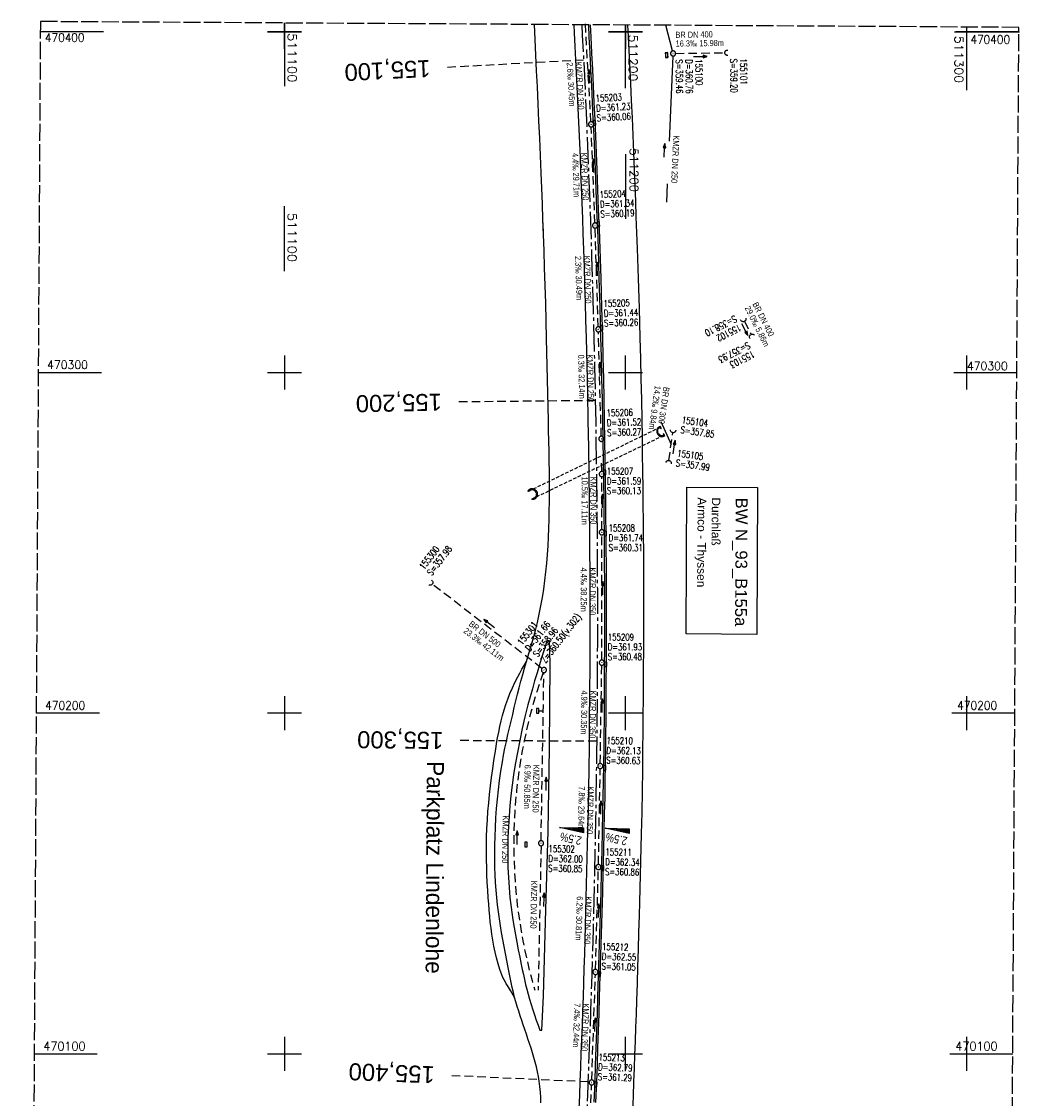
# Model space of a CAD drawing. Extents: x 511023 to 511316, y 469476 to 470403.
# Tile 4 of 4: x 511023 to 511316, y 470087 to 470403. Entities that reach past the tile are written whole.
import ezdxf
from ezdxf.enums import TextEntityAlignment as Align

# ---------------------------------------------------------------- set-up
doc = ezdxf.new("R2010")
doc.units = 0
doc.header["$LTSCALE"] = 10
doc.header["$MEASUREMENT"] = 0
for name, pattern in [('ACHSE', [5.5, 4, -0.5, 0.5, -0.5]), ('AUSGEZOGEN', [0]), ('LT00', [0]), ('LT14', [0.6, 0.5, -0.1]), ('LT17', [0.15, 0.1, -0.05]), ('STRICHLINIE2', [0.375, 0.25, -0.125])]:
    doc.linetypes.add(name, pattern=pattern)
doc.layers.get('0').update_dxf_attribs({"linetype": 'LT00'})
for name, color, linetype in [('-AX-020', 250, 'ACHSE'), ('-Halt-Pfeil', 4, 'LT00'), ('-Haltung', 7, 'STRICHLINIE2'), ('-Haltungsbeschriftung', 140, 'LT00'), ('-QUE-20O', 11, 'LT00'), ('-QUE-20W', 11, 'LT00'), ('-Schachtbeschriftung', 5, 'LT00'), ('-ST-20', 30, 'LT17'), ('AS_TEXT', 152, 'Continuous'), ('BW_TEXT', 20, 'AUSGEZOGEN'), ('V96_AFBR_BAB', 250, 'LT00'), ('V96_KA_PRUF', 182, 'LT00'), ('V96_RASTER', 250, 'LT00'), ('V96_RINNE', 182, 'LT00'), ('V96_SINKK', 182, 'LT00'), ('V96_UK_DURCH', 182, 'LT00'), ('V97_AFBR_BAB', 250, 'LT00'), ('V97_BR_KAPPE', 30, 'LT00'), ('V97_BR_WID', 30, 'LT17'), ('V97_KA_PRUF', 182, 'LT00'), ('V97_MSUE', 1, 'LT00'), ('V97_PARK_MS', 1, 'LT00'), ('V97_RASTER', 250, 'LT00'), ('V97_RINNE', 182, 'LT00'), ('V97_SINKK', 182, 'LT00'), ('V97_UK_DURCH', 182, 'LT00')]:
    doc.layers.add(name, color=color, linetype=linetype)
doc.layers.add('-BLATT_97-RAND', color=7, linetype='LT14', plot=False)
doc.styles.add('Beschrift', font='ARIAL.TTF')
doc.styles.add('Haltungsbeschriftung', font='ARIAL.TTF', dxfattribs={"width": 0.75})
doc.styles.add('schachtbeschriftung', font='romans.shx', dxfattribs={"width": 0.75, "height": 2})
doc.styles.get("Standard").update_dxf_attribs({"font": 'romans.shx'})
doc.styles.add('UNIR-O', font='unir_o.shx', dxfattribs={"height": 2.5})

# ---------------------------------------------------------------- blocks, each defined once
blk = doc.blocks.new('SYMB0652')
at = {"color": 0, "linetype": 'ByBlock'}
blk.add_lwpolyline([(-0.15, -0.075), (0.15, -0.075), (0.15, 0.075), (-0.15, 0.075), (-0.15, -0.075)], dxfattribs=at)
blk = doc.blocks.new('SYMB0003')
at = {"color": 0, "linetype": 'ByBlock'}
for p, q in [((-0.015712, 0), (0.010166, 0.012015)), ((0, -0.021257), (-0.015712, 0)), ((0.010166, 0.012015), (0, -0.021257))]:
    blk.add_line(p, q, dxfattribs=at)
for points in [[(-0.031395, 0.499013), (-0.093691, 0.491144), (-0.154509, 0.475528), (-0.21289, 0.452414), (-0.267913, 0.422164), (-0.318712, 0.385257), (-0.364484, 0.342274), (-0.404509, 0.293893), (-0.438154, 0.240877), (-0.464888, 0.184062), (-0.484292, 0.124345), (-0.496058, 0.062667), (-0.5, 0)], [(-0.5, 0), (-0.496058, -0.062667), (-0.484292, -0.124345), (-0.464888, -0.184062), (-0.438154, -0.240877), (-0.404509, -0.293893), (-0.364485, -0.342274), (-0.318712, -0.385257), (-0.267914, -0.422164), (-0.21289, -0.452414), (-0.154509, -0.475529), (-0.093691, -0.491144), (-0.031395, -0.499014), (0.031395, -0.499014)], [(0.5, 0), (0.496057, 0.062667), (0.484292, 0.124345), (0.464888, 0.184062), (0.438153, 0.240877), (0.404509, 0.293893), (0.364484, 0.342274), (0.318712, 0.385257), (0.267913, 0.422164), (0.21289, 0.452414), (0.154509, 0.475528), (0.093691, 0.491144), (0.031395, 0.499013), (-0.031395, 0.499013)], [(0.031395, -0.499014), (0.093691, -0.491144), (0.154509, -0.475529), (0.21289, -0.452414), (0.267914, -0.422164), (0.318712, -0.385257), (0.364485, -0.342274), (0.404509, -0.293893), (0.438154, -0.240877), (0.464889, -0.184062), (0.484292, -0.124345), (0.496058, -0.062667), (0.5, 0)]]:
    blk.add_lwpolyline(points, dxfattribs=at)
blk = doc.blocks.new('SYMB1107')
at = {"color": 0, "linetype": 'ByBlock'}
for points in [[(-0.2, 0), (-0.196157, 0.039018), (-0.184776, 0.076537), (-0.166294, 0.111114), (-0.141421, 0.141421), (-0.111114, 0.166294), (-0.076537, 0.184776), (-0.039018, 0.196157), (0, 0.2)], [(0, 0.2), (0.039018, 0.196157), (0.076537, 0.184776), (0.111114, 0.166294), (0.141421, 0.141421), (0.166294, 0.111114), (0.184776, 0.076537), (0.196157, 0.039018), (0.2, 0)]]:
    blk.add_lwpolyline(points, dxfattribs=at)
blk = doc.blocks.new('SYMB0011')
at = {"color": 0, "linetype": 'ByBlock'}
for p, q in [((0.5, 0), (-0.5, 0)), ((0, 0.5), (0, -0.5))]:
    blk.add_line(p, q, dxfattribs=at)
blk = doc.blocks.new('SYMB0070')
at = {"color": 0, "linetype": 'ByBlock'}
for p, q in [((-0.5, 0), (0.2, 0)), ((0.5, 0), (0.2, 0.1)), ((0.2, 0.1), (0.2, 0)), ((0.468, 0), (0.21, 0.086)), ((0.21, 0.086), (0.21, -0.086)), ((0.21, -0.086), (0.468, 0)), ((0.22, -0.072), (0.437, 0)), ((0.23, -0.058), (0.405, 0)), ((0.24, -0.045), (0.374, 0)), ((0.342, 0), (0.25, 0.031)), ((0.25, 0.031), (0.25, -0.031)), ((0.25, -0.031), (0.342, 0)), ((0.26, -0.017), (0.31, 0)), ((0.27, -0.003), (0.279, 0))]:
    blk.add_line(p, q, dxfattribs=at)
for points in [[(0.2, 0), (0.2, -0.1), (0.5, 0)], [(0.437, 0), (0.22, 0.072), (0.22, -0.072)], [(0.405, 0), (0.23, 0.058), (0.23, -0.058)], [(0.374, 0), (0.24, 0.045), (0.24, -0.045)], [(0.31, 0), (0.26, 0.017), (0.26, -0.017)], [(0.279, 0), (0.27, 0.003), (0.27, -0.003)]]:
    blk.add_lwpolyline(points, dxfattribs=at)

msp = doc.modelspace()

# ---------------------------------------------------------------- linework, layer by layer
at = {"layer": '-AX-020', "ltscale": 0.2, "flags": 128}
msp.add_lwpolyline([(511187.2, 470402.03), (511187.36, 470399.01), (511188.16, 470382.77), (511188.88, 470366.53), (511189.52, 470350.29), (511190.08, 470334.04), (511190.56, 470317.79), (511190.96, 470301.53), (511191.28, 470285.28), (511191.52, 470269.02), (511191.68, 470252.76), (511191.76, 470236.51), (511191.77, 470220.25), (511191.69, 470203.99), (511191.53, 470187.73), (511191.29, 470171.47), (511191.24, 470169.01), (511190.91, 470152.75), (511190.5, 470136.5), (511190.02, 470120.25), (511189.47, 470104), (511188.85, 470087.75), (511188.17, 470071.51), (511187.43, 470055.27), (511186.63, 470039.03), (511185.78, 470022.79), (511184.88, 470006.56), (511183.93, 469990.33), (511182.94, 469974.1), (511181.91, 469957.87), (511180.85, 469941.65), (511179.74, 469925.43), (511178.61, 469909.21), (511177.46, 469892.99), (511176.28, 469876.78), (511175.08, 469860.56), (511173.86, 469844.35), (511172.63, 469828.14), (511171.39, 469811.93), (511170.14, 469795.72), (511168.85, 469778.99), (511145.55, 469477.26)], dxfattribs=at)
at = {"layer": '-BLATT_97-RAND'}
msp.add_lwpolyline([(511028.4, 470402.97), (511022.89, 469477.99), (511309.88, 469476.28), (511315.39, 470401.26), (511028.4, 470402.97)], dxfattribs=at)
at = {"layer": '-Haltung'}
for p, q in [((511189.89, 470373.55, 359.87), (511188.23, 470402.45, 359.87)), ((511214.73, 470393.61, 359.87), (511229.21, 470393.81, 359.87)), ((511214.73, 470393.61), (511229.21, 470393.81)), ((511191.06, 470343.86, 359.87), (511189.96, 470372.05, 359.87)), ((511192.02, 470313.38), (511191.12, 470342.36)), ((511234.88, 470315), (511236.84, 470311.11)), ((511192.91, 470281.26), (511192.07, 470311.88)), ((511212.74, 470274.11), (511213.91, 470282.36)), ((511193.05, 470270.9), (511193.01, 470273.61)), ((511193.06, 470253.8), (511193.07, 470269.41)), ((511193.07, 470215.55), (511193.06, 470252.3)), ((511175.5, 470213.12), (511143.31, 470237.87)), ((511192.62, 470185.21), (511193.05, 470214.05)), ((511175.27, 470162.56), (511176.09, 470211.91)), ((511192.09, 470155.57), (511192.6, 470183.71)), ((511175.25, 470161.06), (511174.4, 470118.66)), ((511191.23, 470124.78), (511192.06, 470154.08)), ((511190.13, 470092.36), (511191.19, 470123.28)), ((511189, 470063.13), (511190.07, 470090.86))]:
    msp.add_line(p, q, dxfattribs=at)
at = {"layer": '-Haltung', "ltscale": 10}
for p, q in [((511213.8, 470394.33, 359.87), (511211.89, 470401.88, 276.15)), ((511213.95, 470392.85, 359.87), (511212, 470349.96))]:
    msp.add_line(p, q, dxfattribs=at)
at = {"layer": '-Haltung', "flags": 128}
msp.add_lwpolyline([(511174.59, 470200.69), (511175.9, 470200.67)], dxfattribs=at)
at = {"layer": '-Haltung'}
msp.add_arc((511319.32, 470161.52), 152.07, 160.6348, 196.371, dxfattribs=at)
at = {"layer": '-Haltungsbeschriftung'}
msp.add_line((511210.36, 470285.6), (511213.42, 470278.86), dxfattribs=at)
at = {"layer": '-QUE-20O'}
for p, q in [((511194.14, 470166.2), (511194.14, 470166.19)), ((511194.44, 470166.12), (511194.44, 470166.19)), ((511194.74, 470166.19), (511194.74, 470166.06)), ((511195.04, 470165.99), (511195.04, 470166.18)), ((511195.34, 470166.18), (511195.33, 470165.93)), ((511195.63, 470165.86), (511195.64, 470166.17)), ((511195.94, 470166.17), (511195.93, 470165.8)), ((511196.23, 470165.73), (511196.24, 470166.16)), ((511196.54, 470166.16), (511196.53, 470165.66)), ((511196.83, 470165.6), (511196.84, 470166.15)), ((511197.14, 470166.14), (511197.13, 470165.53)), ((511197.43, 470165.47), (511197.44, 470166.14)), ((511197.74, 470166.13), (511197.73, 470165.4)), ((511198.02, 470165.34), (511198.04, 470166.13)), ((511198.34, 470166.12), (511198.32, 470165.27)), ((511198.62, 470165.21), (511198.64, 470166.12)), ((511198.94, 470166.11), (511198.92, 470165.14)), ((511199.22, 470165.08), (511199.24, 470166.11)), ((511199.54, 470166.1), (511199.52, 470165.01)), ((511199.82, 470164.95), (511199.84, 470166.1)), ((511200.14, 470166.09), (511200.12, 470164.88)), ((511200.42, 470164.81), (511200.44, 470166.09)), ((511200.74, 470166.08), (511200.71, 470164.75)), ((511201.01, 470164.68), (511201.04, 470166.07))]:
    msp.add_line(p, q, dxfattribs=at)
msp.add_lwpolyline([(511201.06, 470164.67), (511194.09, 470166.2), (511201.08, 470166.07), (511201.06, 470164.67)], dxfattribs=at)
at = {"layer": '-QUE-20W'}
for p, q in [((511180.74, 470166.44), (511180.74, 470166.43)), ((511181.04, 470166.36), (511181.04, 470166.43)), ((511181.34, 470166.43), (511181.34, 470166.3)), ((511181.64, 470166.23), (511181.64, 470166.42)), ((511181.94, 470166.42), (511181.94, 470166.17)), ((511182.24, 470166.1), (511182.24, 470166.41)), ((511182.54, 470166.41), (511182.53, 470166.04)), ((511182.83, 470165.97), (511182.84, 470166.4)), ((511183.14, 470166.4), (511183.13, 470165.91)), ((511183.43, 470165.84), (511183.44, 470166.39)), ((511183.74, 470166.39), (511183.73, 470165.77)), ((511184.03, 470165.71), (511184.04, 470166.38)), ((511184.34, 470166.37), (511184.33, 470165.64)), ((511184.63, 470165.58), (511184.64, 470166.37)), ((511184.94, 470166.36), (511184.93, 470165.51)), ((511185.22, 470165.45), (511185.24, 470166.36)), ((511185.54, 470166.35), (511185.52, 470165.38)), ((511185.82, 470165.32), (511185.84, 470166.35)), ((511186.14, 470166.34), (511186.12, 470165.25)), ((511186.42, 470165.19), (511186.44, 470166.34)), ((511186.74, 470166.33), (511186.72, 470165.12)), ((511187.02, 470165.06), (511187.04, 470166.33)), ((511187.34, 470166.32), (511187.32, 470164.99)), ((511187.62, 470164.92), (511187.64, 470166.32))]:
    msp.add_line(p, q, dxfattribs=at)
msp.add_lwpolyline([(511187.66, 470164.91), (511180.69, 470166.44), (511187.69, 470166.31), (511187.66, 470164.91)], dxfattribs=at)
at = {"layer": '-ST-20', "ltscale": 2.5}
for p, q in [((511187.73, 470391.66), (511147.78, 470389.5)), ((511191.17, 470291.73), (511151.16, 470291.33)), ((511191.57, 470191.73), (511151.57, 470191.93)), ((511189.01, 470091.77), (511149.05, 470093.59))]:
    msp.add_line(p, q, dxfattribs=at)
at = {"layer": 'BW_TEXT'}
msp.add_lwpolyline([(511238.76, 470266.17), (511238.5, 470223.11), (511217.77, 470223.23), (511218.03, 470266.3)], close=True, dxfattribs=at)
at = {"layer": 'V96_AFBR_BAB', "elevation": 359.87}
for points in [[(511175.93, 470341.37), (511175.81, 470344.92), (511175.64, 470349.48), (511175.47, 470354.04), (511175.29, 470358.59), (511175.09, 470363.64), (511174.87, 470368.7), (511174.64, 470373.75), (511174.41, 470378.8), (511174.17, 470383.85), (511173.96, 470388.46), (511173.74, 470393.07), (511173.51, 470397.68), (511173.29, 470402.11)], [(511184.88, 470402.04), (511185, 470399.61), (511185.19, 470395.67), (511185.38, 470391.72), (511185.57, 470387.78), (511185.75, 470383.84), (511185.94, 470379.69), (511186.13, 470375.54), (511186.32, 470371.39), (511186.51, 470367.24), (511186.69, 470363.09), (511186.86, 470358.94), (511187.04, 470354.36), (511187.21, 470349.78), (511187.38, 470345.2), (511187.45, 470343.13)], [(511203.19, 470345.54), (511203.19, 470345.61), (511203.02, 470350.24), (511202.84, 470354.87), (511202.66, 470359.51), (511202.45, 470364.57), (511202.25, 470369.64), (511202.04, 470374.7), (511201.82, 470379.76), (511201.59, 470384.83), (511201.22, 470392.58), (511200.82, 470400.33), (511200.73, 470401.95)]]:
    msp.add_lwpolyline(points, dxfattribs=at)
at = {"layer": 'V96_RASTER'}
for p, q in [((511100, 470395, 359.87), (511100, 470402.55, 359.87)), ((511095, 470400, 359.87), (511105, 470400, 359.87)), ((511195, 470400, 359.87), (511205, 470400, 359.87)), ((511200, 470401.95, 359.87), (511200, 470395, 359.87)), ((511296.53, 470400, 359.87), (511315.56, 470400, 359.87)), ((511200, 470364.09, 359.87), (511200, 470345.06, 359.87)), ((511100, 470329.75, 359.87), (511100, 470348.78, 359.87))]:
    msp.add_line(p, q, dxfattribs=at)
at = {"layer": 'V96_RINNE', "elevation": 359.87}
for points in [[(511191.8, 470343.8), (511191.65, 470347.83), (511191.43, 470353.62), (511191.2, 470359.41), (511191, 470364.35), (511190.8, 470369.29), (511190.58, 470374.24), (511190.36, 470379.18), (511190.13, 470384.12), (511189.9, 470388.89), (511189.66, 470393.65), (511189.41, 470398.42), (511189.22, 470402.02)], [(511192.3, 470343.82), (511192.15, 470347.84), (511191.93, 470353.64), (511191.7, 470359.43), (511191.5, 470364.37), (511191.3, 470369.31), (511191.08, 470374.26), (511190.86, 470379.2), (511190.63, 470384.14), (511190.4, 470388.91), (511190.16, 470393.68), (511189.91, 470398.44), (511189.72, 470402.01)]]:
    msp.add_lwpolyline(points, dxfattribs=at)
at = {"layer": 'V97_AFBR_BAB'}
msp.add_line((511174.93, 470106.92), (511175.47, 470106.95), dxfattribs=at)
at = {"layer": 'V97_AFBR_BAB', "flags": 128}
msp.add_lwpolyline([(511184.88, 470402.04), (511185, 470399.61), (511185.19, 470395.67), (511185.38, 470391.72), (511185.57, 470387.78), (511185.75, 470383.84), (511185.94, 470379.69), (511186.13, 470375.54), (511186.32, 470371.39), (511186.51, 470367.24), (511186.69, 470363.09), (511186.86, 470358.94), (511187.04, 470354.36), (511187.21, 470349.78), (511187.38, 470345.2), (511187.53, 470340.63), (511187.69, 470336.05), (511187.86, 470330.86), (511188.02, 470325.67), (511188.18, 470320.48), (511188.33, 470315.29), (511188.47, 470310.11), (511188.67, 470302.02), (511188.85, 470293.93), (511189.01, 470285.85), (511189.14, 470277.97), (511189.26, 470270.1), (511189.36, 470262.23), (511189.47, 470250.42), (511189.53, 470238.62), (511189.55, 470226.28), (511189.52, 470213.95), (511189.47, 470205.95), (511189.41, 470197.95), (511189.32, 470189.95), (511189.24, 470183.82), (511189.14, 470177.69), (511189.03, 470171.55), (511188.9, 470165.42), (511188.81, 470161.48), (511188.71, 470157.55), (511188.61, 470153.62), (511188.51, 470149.68), (511188.4, 470145.75), (511188.29, 470141.82), (511188.18, 470137.63), (511188.07, 470133.44), (511187.95, 470129.25), (511187.83, 470125.06), (511187.7, 470120.88), (511187.56, 470116.69), (511187.42, 470112.55), (511187.27, 470108.4), (511187.11, 470104.26), (511186.95, 470100.12), (511186.8, 470095.98), (511186.64, 470091.84), (511186.49, 470087.86), (511186.34, 470083.88), (511186.19, 470079.9), (511186.04, 470075.92), (511185.89, 470071.94), (511185.73, 470067.96), (511185.55, 470063.95), (511185.38, 470059.94), (511185.19, 470055.92), (511185.01, 470051.91), (511184.82, 470047.9), (511184.63, 470043.88), (511184.43, 470039.78), (511184.23, 470035.67), (511184.04, 470031.56), (511183.83, 470027.45), (511183.63, 470023.35), (511183.41, 470019.24), (511183.16, 470014.54), (511182.9, 470009.83), (511182.63, 470005.13), (511182.35, 470000.42), (511182.08, 469995.72), (511181.71, 469989.61), (511181.34, 469983.5), (511180.96, 469977.38), (511180.58, 469971.27), (511180.21, 469965.42), (511179.83, 469959.57), (511179.44, 469953.71), (511179.06, 469947.86), (511178.74, 469943.02), (511178.42, 469938.18), (511178.09, 469933.34), (511177.76, 469928.5), (511177.43, 469923.67), (511177.08, 469918.68), (511176.72, 469913.7), (511176.36, 469908.71), (511176, 469903.73), (511175.63, 469898.75), (511175.02, 469890.49), (511174.4, 469882.24), (511173.79, 469873.99), (511173.33, 469867.92), (511172.88, 469861.85), (511172.42, 469855.78), (511171.96, 469849.71), (511171.59, 469844.88), (511171.21, 469840.05), (511170.84, 469835.22), (511170.47, 469830.39), (511170.09, 469825.56), (511169.73, 469820.85), (511169.38, 469816.14), (511169.02, 469811.42), (511168.66, 469806.71), (511168.3, 469802), (511167.92, 469797.08), (511167.54, 469792.16), (511167.16, 469787.24), (511166.78, 469782.32), (511166.4, 469777.4), (511165.91, 469771.07), (511165.42, 469764.74), (511164.93, 469758.41), (511164.44, 469752.08), (511163.97, 469746), (511163.49, 469739.91), (511163.01, 469733.83), (511162.53, 469727.74), (511162.15, 469722.86), (511161.76, 469717.98), (511161.38, 469713.1), (511160.99, 469708.22), (511160.61, 469703.34), (511160.25, 469698.6), (511159.89, 469693.86), (511159.53, 469689.12), (511159.16, 469684.38), (511158.8, 469679.64), (511158.47, 469675.39), (511158.13, 469671.13), (511157.8, 469666.88), (511157.47, 469662.63), (511157.14, 469658.38), (511156.81, 469654.12), (511156.43, 469649.23), (511156.06, 469644.33), (511155.69, 469639.44), (511155.32, 469634.54), (511154.94, 469629.65), (511154.56, 469624.71), (511154.18, 469619.77), (511153.8, 469614.84), (511153.41, 469609.9), (511153.03, 469604.96), (511152.41, 469597), (511151.79, 469589.05), (511151.18, 469581.09), (511150.54, 469572.81), (511149.9, 469564.54), (511149.26, 469556.26), (511148.78, 469549.98), (511148.3, 469543.69), (511147.82, 469537.41), (511147.34, 469531.13), (511146.82, 469524.43), (511146.3, 469517.72), (511145.78, 469511.02), (511145.27, 469504.31), (511144.8, 469498.26), (511144.34, 469492.2), (511143.87, 469486.15), (511143.41, 469480.09), (511143.19, 469477.27)], dxfattribs=at)
at = {"layer": 'V97_AFBR_BAB'}
for points in [[(511170.95, 470215.15), (511171.34, 470216.48), (511171.75, 470217.8), (511172.15, 470219.13), (511172.55, 470220.46), (511172.94, 470221.8), (511173.59, 470224.2), (511174.19, 470226.62), (511174.73, 470229.06), (511175.22, 470231.5), (511175.66, 470233.96), (511176.04, 470236.42), (511176.38, 470238.89), (511176.68, 470241.44), (511176.93, 470244), (511177.14, 470246.56), (511177.31, 470249.12), (511177.45, 470251.69), (511177.55, 470254.25), (511177.63, 470256.82), (511177.68, 470259.39), (511177.71, 470261.96), (511177.72, 470264.95), (511177.72, 470267.94), (511177.69, 470270.94), (511177.65, 470273.93), (511177.6, 470276.92), (511177.55, 470279.91), (511177.48, 470282.91), (511177.42, 470285.9), (511177.34, 470289.91), (511177.25, 470293.91), (511177.17, 470297.92), (511177.08, 470301.93), (511176.99, 470305.93), (511176.89, 470309.94), (511176.75, 470315.12), (511176.61, 470320.29), (511176.45, 470325.46), (511176.29, 470330.64), (511176.12, 470335.81), (511175.97, 470340.37), (511175.81, 470344.92), (511175.64, 470349.48), (511175.47, 470354.04), (511175.29, 470358.59), (511175.09, 470363.64), (511174.87, 470368.7), (511174.64, 470373.75), (511174.41, 470378.8), (511174.17, 470383.85), (511173.96, 470388.46), (511173.74, 470393.07), (511173.51, 470397.68), (511173.29, 470402.11)], [(511202.2, 470083.28), (511202.35, 470087.54), (511202.51, 470091.8), (511202.66, 470095.77), (511202.8, 470099.74), (511202.95, 470103.72), (511203.09, 470107.69), (511203.23, 470111.67), (511203.37, 470115.64), (511203.53, 470120.62), (511203.68, 470125.61), (511203.83, 470130.59), (511203.98, 470135.57), (511204.12, 470140.56), (511204.23, 470144.56), (511204.34, 470148.56), (511204.45, 470152.57), (511204.56, 470156.57), (511204.66, 470160.57), (511204.75, 470164.58), (511204.88, 470170.82), (511204.99, 470177.07), (511205.08, 470183.31), (511205.15, 470189.56), (511205.2, 470194.42), (511205.24, 470199.29), (511205.27, 470204.15), (511205.3, 470209.01), (511205.33, 470213.87), (511205.35, 470217.95), (511205.37, 470222.03), (511205.39, 470226.11), (511205.4, 470230.2), (511205.41, 470234.28), (511205.4, 470238.36), (511205.39, 470242.9), (511205.36, 470247.44), (511205.33, 470251.99), (511205.29, 470256.53), (511205.24, 470261.08), (511205.18, 470266.07), (511205.12, 470271.06), (511205.05, 470276.05), (511204.97, 470281.04), (511204.88, 470286.04), (511204.77, 470292.06), (511204.63, 470298.08), (511204.49, 470304.1), (511204.33, 470310.12), (511204.09, 470318.86), (511203.82, 470327.6), (511203.53, 470336.34), (511203.36, 470340.97), (511203.19, 470345.61), (511203.02, 470350.24), (511202.84, 470354.87), (511202.66, 470359.51), (511202.45, 470364.57), (511202.25, 470369.64), (511202.04, 470374.7), (511201.82, 470379.76), (511201.59, 470384.83), (511201.22, 470392.58), (511200.82, 470400.33), (511200.73, 470401.95)], [(511176.99, 470221.17), (511176.25, 470218.84), (511175.52, 470216.5), (511174.79, 470214.16), (511174.08, 470211.82)], [(511175.47, 470106.95), (511175.94, 470117.06), (511176.65, 470142.36), (511177.33, 470165.39), (511177.75, 470189.75), (511177.94, 470214.49), (511177.73, 470221.22), (511176.99, 470221.17)], [(511167.51, 470116.58), (511167.15, 470118.03), (511166.81, 470119.49), (511166.5, 470120.95), (511166.2, 470122.42), (511165.9, 470123.89), (511165.62, 470125.36), (511165.22, 470127.4), (511164.82, 470129.44), (511164.44, 470131.48), (511164.06, 470133.53), (511163.7, 470135.57), (511163.35, 470137.62), (511163.03, 470139.67), (511162.74, 470141.72), (511162.48, 470143.78), (511162.26, 470145.84), (511162.06, 470148.06), (511161.91, 470150.28), (511161.8, 470152.51), (511161.73, 470154.74), (511161.69, 470156.98), (511161.69, 470159.21), (511161.71, 470161.45), (511161.77, 470163.68), (511161.88, 470166.45), (511162.02, 470169.22), (511162.21, 470171.98), (511162.45, 470174.74), (511162.73, 470177.49), (511163.07, 470180.23), (511163.46, 470182.97), (511163.9, 470185.7), (511164.27, 470187.7), (511164.66, 470189.7), (511165.08, 470191.69), (511165.52, 470193.68), (511165.97, 470195.67), (511166.45, 470197.66), (511166.93, 470199.64), (511167.41, 470201.62), (511167.9, 470203.6), (511168.39, 470205.53), (511168.87, 470207.46), (511169.37, 470209.39), (511169.87, 470211.31), (511170.4, 470213.23), (511170.95, 470215.15)], [(511174.08, 470211.82), (511173.38, 470209.48), (511172.7, 470207.13), (511172.04, 470204.77), (511171.41, 470202.41), (511170.54, 470198.95), (511169.73, 470195.47), (511168.99, 470191.97), (511168.31, 470188.46), (511167.7, 470184.94), (511167.22, 470181.91), (511166.8, 470178.88), (511166.43, 470175.83), (511166.12, 470172.78), (511165.87, 470169.72), (511165.67, 470166.66), (511165.54, 470163.6), (511165.48, 470160.64), (511165.47, 470157.69), (511165.54, 470154.74), (511165.67, 470151.79), (511165.87, 470148.85), (511166.14, 470145.91), (511166.39, 470143.7), (511166.68, 470141.5), (511167.01, 470139.31), (511167.37, 470137.12), (511167.75, 470134.93), (511168.15, 470132.74), (511168.57, 470130.56), (511169.01, 470128.38), (511169.46, 470126.2), (511169.76, 470124.75), (511170.07, 470123.3), (511170.39, 470121.85), (511170.72, 470120.4), (511171.08, 470118.96), (511171.45, 470117.53)], [(511171.45, 470117.53), (511171.89, 470116), (511172.35, 470114.47), (511172.84, 470112.95), (511173.35, 470111.44), (511173.86, 470109.93), (511174.39, 470108.42), (511174.93, 470106.92)], [(511175.22, 470085.6), (511175.18, 470087.2), (511175.09, 470088.8), (511174.94, 470090.38), (511174.74, 470091.97), (511174.51, 470093.37), (511174.23, 470094.77), (511173.91, 470096.16), (511173.55, 470097.55), (511173.17, 470098.94), (511172.76, 470100.32), (511172.33, 470101.69), (511171.88, 470103.07), (511171.42, 470104.43), (511170.95, 470105.8), (511170.49, 470107.14), (511170.03, 470108.48), (511169.57, 470109.83), (511169.13, 470111.17), (511168.69, 470112.51), (511168.28, 470113.86), (511167.88, 470115.22), (511167.51, 470116.58)]]:
    msp.add_lwpolyline(points, dxfattribs=at)
at = {"layer": 'V97_BR_KAPPE'}
for p, q in [((511210.2, 470283.88), (511210.42, 470283.46)), ((511210.44, 470283.75), (511210.24, 470284.09)), ((511210.42, 470283.46), (511210.44, 470283.75)), ((511211.06, 470282.11), (511211.31, 470281.57)), ((511171.41, 470265.25), (511171.5, 470265.04))]:
    msp.add_line(p, q, dxfattribs=at)
for points in [[(511210.24, 470284.09), (511209.98, 470283.99), (511209.73, 470283.87), (511209.52, 470283.72), (511209.32, 470283.45), (511209.21, 470283.12), (511209.19, 470282.75), (511209.24, 470282.37), (511209.38, 470282), (511209.56, 470281.72), (511209.78, 470281.47), (511210.05, 470281.29), (511210.33, 470281.17), (511210.62, 470281.13), (511210.85, 470281.16), (511211.08, 470281.23), (511211.31, 470281.33), (511211.54, 470281.45)], [(511211.31, 470281.57), (511211.07, 470281.49), (511210.84, 470281.43), (511210.6, 470281.42), (511210.32, 470281.48), (511210.06, 470281.63), (511209.83, 470281.84), (511209.65, 470282.11), (511209.53, 470282.4), (511209.47, 470282.71), (511209.47, 470283.01), (511209.54, 470283.29), (511209.68, 470283.52), (511209.83, 470283.66), (511210, 470283.77), (511210.2, 470283.88)], [(511211.54, 470281.45), (511211.3, 470281.89), (511211.06, 470282.11)], [(511171.41, 470265.25), (511171.61, 470265.46), (511171.81, 470265.66), (511172.03, 470265.82), (511172.27, 470265.92), (511172.55, 470265.95), (511172.86, 470265.9), (511173.16, 470265.78), (511173.45, 470265.6), (511173.7, 470265.36), (511173.92, 470265.08), (511174.07, 470264.77), (511174.15, 470264.42), (511174.15, 470264.07), (511174.09, 470263.73), (511173.96, 470263.42), (511173.78, 470263.14), (511173.54, 470262.93), (511173.32, 470262.81), (511173.08, 470262.72), (511172.83, 470262.65)], [(511171.5, 470265.04), (511171.7, 470265.25), (511171.91, 470265.43), (511172.13, 470265.57), (511172.37, 470265.66), (511172.64, 470265.66), (511172.92, 470265.59), (511173.2, 470265.44), (511173.45, 470265.23), (511173.65, 470264.98), (511173.8, 470264.7), (511173.87, 470264.37), (511173.86, 470264.04), (511173.78, 470263.72), (511173.63, 470263.43), (511173.42, 470263.2), (511173.17, 470263.04), (511172.88, 470262.93), (511172.57, 470262.84)], [(511172.83, 470262.65), (511172.66, 470262.69), (511172.57, 470262.84)]]:
    msp.add_lwpolyline(points, dxfattribs=at)
at = {"layer": 'V97_BR_WID'}
for p, q in [((511210.2, 470283.88), (511171.5, 470265.04)), ((511172.57, 470262.84), (511211.31, 470281.57))]:
    msp.add_line(p, q, dxfattribs=at)
at = {"layer": 'V97_PARK_MS'}
msp.add_lwpolyline([(511167.51, 470116.58), (511167.12, 470117.26), (511166.72, 470117.94), (511166.3, 470118.61), (511165.99, 470119.09), (511165.68, 470119.56), (511165.37, 470120.03), (511165.07, 470120.51), (511164.79, 470120.99), (511164.41, 470121.71), (511164.07, 470122.44), (511163.76, 470123.19), (511163.48, 470123.95), (511163.21, 470124.72), (511162.68, 470126.42), (511162.21, 470128.14), (511161.79, 470129.87), (511161.42, 470131.61), (511161.1, 470133.36), (511160.82, 470135.12), (511160.58, 470136.88), (511160.37, 470138.66), (511160.19, 470140.43), (511160.03, 470142.21), (511159.89, 470144), (511159.76, 470145.78), (511159.62, 470148.02), (511159.49, 470150.26), (511159.39, 470152.5), (511159.31, 470154.74), (511159.25, 470156.97), (511159.23, 470159.21), (511159.24, 470161.44), (511159.28, 470163.67), (511159.37, 470166.17), (511159.51, 470168.67), (511159.69, 470171.16), (511159.91, 470173.66), (511160.16, 470176.15), (511160.45, 470178.65), (511160.76, 470181.14), (511161.09, 470183.63), (511161.45, 470186.13), (511161.69, 470187.79), (511161.95, 470189.46), (511162.23, 470191.12), (511162.52, 470192.78), (511162.84, 470194.43), (511163.19, 470196.07), (511163.57, 470197.71), (511163.99, 470199.33), (511164.44, 470200.94), (511164.95, 470202.54), (511165.5, 470204.12), (511166.14, 470205.78), (511166.84, 470207.42), (511167.6, 470209.03), (511168.4, 470210.63), (511169.02, 470211.77), (511169.65, 470212.9), (511170.3, 470214.02), (511170.95, 470215.15)], dxfattribs=at)
at = {"layer": 'V97_RASTER'}
for p, q in [((511100, 470402.55), (511100, 470384.03)), ((511046.9, 470400), (511028.38, 470400)), ((511105, 470400), (511095, 470400)), ((511205, 470400), (511195, 470400)), ((511200, 470383.43), (511200, 470401.95)), ((511315.38, 470400), (511296.88, 470400)), ((511300, 470401.36), (511300, 470382.84)), ((511100, 470305), (511100, 470295)), ((511200, 470295), (511200, 470305)), ((511300, 470305), (511300, 470295)), ((511027.78, 470300), (511046.3, 470300)), ((511095, 470300), (511105, 470300)), ((511195, 470300), (511205, 470300)), ((511296.29, 470300), (511314.79, 470300)), ((511100, 470205), (511100, 470195)), ((511200, 470195), (511200, 470205)), ((511300, 470205), (511300, 470195)), ((511045.71, 470200), (511027.19, 470200)), ((511105, 470200), (511095, 470200)), ((511205, 470200), (511195, 470200)), ((511314.19, 470200), (511295.69, 470200)), ((511100, 470105), (511100, 470095)), ((511200, 470095), (511200, 470105)), ((511300, 470105), (511300, 470095)), ((511026.59, 470100), (511045.11, 470100)), ((511095, 470100), (511105, 470100)), ((511195, 470100), (511205, 470100)), ((511295.1, 470100), (511313.6, 470100))]:
    msp.add_line(p, q, dxfattribs=at)
at = {"layer": 'V97_RINNE'}
for points in [[(511190.85, 470085.79), (511191.08, 470091.77), (511191.26, 470096.76), (511191.44, 470101.75), (511191.61, 470106.75), (511191.78, 470111.74), (511191.94, 470116.73), (511192.13, 470122.9), (511192.32, 470129.08), (511192.51, 470135.25), (511192.69, 470141.42), (511192.85, 470147.47), (511193.01, 470153.51), (511193.17, 470159.56), (511193.31, 470165.61), (511193.41, 470170.43), (511193.51, 470175.25), (511193.6, 470180.07), (511193.68, 470184.9), (511193.74, 470189.72), (511193.78, 470193.76), (511193.82, 470197.8), (511193.85, 470201.84), (511193.87, 470205.87), (511193.89, 470209.91), (511193.91, 470213.95), (511193.92, 470218.9), (511193.93, 470223.84), (511193.94, 470228.79), (511193.94, 470233.74), (511193.93, 470238.68), (511193.9, 470243.41), (511193.87, 470248.14), (511193.83, 470252.87), (511193.79, 470257.6), (511193.73, 470262.33), (511193.57, 470274.19), (511193.37, 470286.04), (511193.25, 470292.14), (511193.12, 470298.23), (511192.98, 470304.33), (511192.83, 470310.42), (511192.6, 470319.03), (511192.34, 470327.64), (511192.06, 470336.24), (511191.86, 470342.03), (511191.65, 470347.83), (511191.43, 470353.62), (511191.2, 470359.41), (511191, 470364.35), (511190.8, 470369.29), (511190.58, 470374.24), (511190.36, 470379.18), (511190.13, 470384.12), (511189.9, 470388.89), (511189.66, 470393.65), (511189.41, 470398.42), (511189.22, 470402.02)], [(511191.35, 470085.77), (511191.58, 470091.75), (511191.76, 470096.74), (511191.94, 470101.74), (511192.11, 470106.73), (511192.28, 470111.72), (511192.44, 470116.72), (511192.63, 470122.89), (511192.82, 470129.06), (511193.01, 470135.23), (511193.19, 470141.4), (511193.35, 470147.45), (511193.51, 470153.5), (511193.67, 470159.55), (511193.81, 470165.59), (511193.91, 470170.42), (511194.01, 470175.24), (511194.1, 470180.07), (511194.18, 470184.89), (511194.24, 470189.71), (511194.28, 470193.75), (511194.32, 470197.79), (511194.35, 470201.83), (511194.37, 470205.87), (511194.39, 470209.91), (511194.41, 470213.95), (511194.42, 470218.9), (511194.43, 470223.84), (511194.44, 470228.79), (511194.44, 470233.74), (511194.43, 470238.69), (511194.4, 470243.42), (511194.37, 470248.15), (511194.33, 470252.88), (511194.29, 470257.61), (511194.23, 470262.34), (511194.07, 470274.2), (511193.87, 470286.05), (511193.75, 470292.15), (511193.62, 470298.24), (511193.48, 470304.34), (511193.33, 470310.44), (511193.1, 470319.04), (511192.84, 470327.65), (511192.56, 470336.26), (511192.36, 470342.05), (511192.15, 470347.84), (511191.93, 470353.64), (511191.7, 470359.43), (511191.5, 470364.37), (511191.3, 470369.31), (511191.08, 470374.26), (511190.86, 470379.2), (511190.63, 470384.14), (511190.4, 470388.91), (511190.16, 470393.68), (511189.91, 470398.44), (511189.72, 470402.04)]]:
    msp.add_lwpolyline(points, dxfattribs=at)

# ---------------------------------------------------------------- block references
at = {"layer": '-Halt-Pfeil', "zscale": 4}
for p, xscale, yscale, rotation in [((511221.98, 470392.71, 359.87), 3.999999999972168, 4.000000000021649, 0.7980259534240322), ((511221.98, 470392.71), 3.999999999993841, 4.000000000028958, 0.7990033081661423), ((511189.41, 470386.89, 359.87), 4.000000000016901, 4.000000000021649, 93.28763595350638), ((511211.45, 470365.15, 359.87), 4.00000000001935, 4.00000000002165, 87.3992), ((511190.7, 470360.66, 359.87), 4.000000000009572, 4.000000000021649, 92.2329259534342), ((511191.73, 470330.37), 3.999999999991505, 4.000000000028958, 91.79255330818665), ((511234.97, 470312.61), 4.000000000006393, 4.000000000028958, 296.7791433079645), ((511192.58, 470301.03), 3.999999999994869, 4.000000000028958, 91.58612330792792), ((511214.32, 470278.09), 3.999999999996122, 4.000000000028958, 81.96696330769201), ((511193.27, 470262.29), 3.99999999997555, 4.000000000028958, 89.99111330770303), ((511193.37, 470236.67), 3.999999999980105, 4.000000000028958, 90.00511330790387), ((511160.02, 470226.29), 3.999999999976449, 4.000000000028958, 142.4399933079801), ((511193.21, 470202.21), 3.999999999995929, 4.000000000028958, 89.13781330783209), ((511176.74, 470179.25), 3.999999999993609, 4.000000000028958, 89.05740330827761), ((511192.8, 470172.3), 3.999999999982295, 4.000000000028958, 88.96997330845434), ((511168.25, 470163.46), 3.999999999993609, 4.000000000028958, 89.05740330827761), ((511176.11, 470145.23), 3.999999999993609, 4.000000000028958, 89.05740330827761), ((511192.15, 470142.01), 3.999999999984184, 4.000000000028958, 88.39286330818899), ((511191.11, 470108.58), 3.99999999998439, 4.000000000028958, 88.03251330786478)]:
    msp.add_blockref('SYMB0070', p, dxfattribs=dict(at, xscale=xscale, yscale=yscale, rotation=rotation))
at = {"layer": 'V96_KA_PRUF', "xscale": 1.50000000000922, "yscale": 1.50000000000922, "zscale": 1.5, "rotation": 278.7021059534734}
for p in [(511213.98, 470393.6, 359.87), (511189.93, 470372.8, 359.87), (511191.09, 470343.11, 359.87)]:
    msp.add_blockref('SYMB0003', p, dxfattribs=at)
at = {"layer": 'V96_SINKK', "zscale": 4.5}
for p, xscale, yscale, rotation in [((511212.11, 470393.14, 359.87), 4.500000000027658, 4.500000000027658, 278.7021059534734), ((511190.93, 470373.24, 359.87), 4.500000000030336, 4.500000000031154, 272.2508027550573), ((511192.08, 470343.5, 359.87), 4.500000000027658, 4.500000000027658, 278.7021059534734)]:
    msp.add_blockref('SYMB0652', p, dxfattribs=dict(at, xscale=xscale, yscale=yscale, rotation=rotation))
at = {"layer": 'V96_UK_DURCH', "xscale": 4.0000000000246, "yscale": 4.000000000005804, "zscale": 4, "rotation": 93.59864055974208}
msp.add_blockref('SYMB1107', (511229.96, 470393.82, 359.87), dxfattribs=at)
at = {"layer": 'V97_KA_PRUF', "xscale": 1.500000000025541, "yscale": 1.500000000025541, "zscale": 1.5, "rotation": 269.6589033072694}
for p in [(511213.98, 470393.6), (511189.93, 470372.8), (511191.09, 470343.11), (511192.05, 470312.63), (511192.93, 470280.51), (511193.07, 470270.16), (511193.06, 470253.05), (511193.07, 470214.8), (511176.1, 470212.66), (511192.61, 470184.46), (511175.26, 470161.81), (511192.08, 470154.82), (511191.21, 470124.03), (511190.1, 470091.61)]:
    msp.add_blockref('SYMB0003', p, dxfattribs=at)
at = {"layer": 'V97_MSUE', "xscale": 0.100000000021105, "yscale": 0.100000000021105, "zscale": 0.1, "rotation": 269.6589033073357}
for p in [(511168.4, 470210.63), (511165.5, 470204.12), (511161.45, 470186.13), (511159.28, 470163.67), (511159.76, 470145.78), (511163.21, 470124.72), (511164.79, 470120.99), (511166.3, 470118.61)]:
    msp.add_blockref('SYMB0011', p, dxfattribs=at)
at = {"layer": 'V97_SINKK', "zscale": 4.5}
for p, xscale, yscale, rotation in [((511212.11, 470393.14), 4.50000000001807, 4.50000000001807, 269.6589033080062), ((511190.93, 470373.24), 4.500000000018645, 4.500000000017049, 272.3185870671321), ((511192.08, 470343.5), 4.500000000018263, 4.500000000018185, 270.155149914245), ((511193.02, 470313.09), 4.500000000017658, 4.500000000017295, 271.3056642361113), ((511193.9, 470270.64), 4.500000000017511, 4.500000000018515, 270.6595911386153), ((511194.12, 470252.7), 4.500000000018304, 4.50000000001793, 270.3750329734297), ((511194.17, 470214.33), 4.500000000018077, 4.500000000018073, 269.6749338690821), ((511174.26, 470200.7), 4.500000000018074, 4.500000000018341, 269.0142936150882), ((511193.91, 470183.96), 4.50000000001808, 4.500000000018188, 268.8437121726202), ((511170.83, 470161.45), 4.50000000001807, 4.50000000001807, 269.6589033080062), ((511193.31, 470154.53), 4.50000000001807, 4.50000000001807, 269.6589033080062), ((511192.42, 470123.36), 4.500000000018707, 4.50000000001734, 268.1502275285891), ((511191.32, 470090.98), 4.500000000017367, 4.500000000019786, 267.5910695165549)]:
    msp.add_blockref('SYMB0652', p, dxfattribs=dict(at, xscale=xscale, yscale=yscale, rotation=rotation))
at = {"layer": 'V97_UK_DURCH', "zscale": 4}
for p, xscale, yscale, rotation in [((511229.96, 470393.82), 4.00000000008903, 3.999999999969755, 86.37701112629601), ((511234.54, 470315.67), 4.000000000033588, 4.000000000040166, 200.065489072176), ((511237.18, 470310.44), 4.000000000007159, 3.99999999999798, 36.83923114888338), ((511214.01, 470283.1), 4.000000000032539, 4.00000000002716, 177.067034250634), ((511212.64, 470273.36), 4.000000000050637, 3.999999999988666, 347.5134955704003), ((511142.72, 470238.33), 4.000000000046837, 4.000000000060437, 240.5870006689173)]:
    msp.add_blockref('SYMB1107', p, dxfattribs=dict(at, xscale=xscale, yscale=yscale, rotation=rotation))

# ---------------------------------------------------------------- texts
at = {"layer": '-Haltungsbeschriftung', "style": 'Haltungsbeschriftung', "width": 0.75}
for s, rotation, p in [('BR DN 400', 0.798, (511214.7, 470398.17, 359.87)), ('16.3‰ 15.98m', 0.798, (511214.74, 470395.61, 359.87)), ('2.6‰ 30.45m', 273.2876, (511182.77, 470390.94, 359.87)), ('KMZR DN 350', 273.2876, (511185.33, 470391.09, 359.87)), ('KMZR DN 250', 267.3992, (511214.04, 470369.59, 359.87)), ('4.4‰ 29.71m', 272.2329, (511184.36, 470364.35, 359.87)), ('KMZR DN 250', 272.2329, (511186.92, 470364.45, 359.87)), ('2.3‰ 30.49m', 271.7926, (511185.21, 470334.14)), ('KMZR DN 250', 271.7926, (511187.77, 470334.22)), ('BR DN 400', 296.7791, (511237.19, 470320.06)), ('29.0‰ 5.86m', 296.7791, (511234.9, 470318.9)), ('0.3‰ 32.14m', 271.5861, (511186.09, 470305.2)), ('KMZR DN 250', 271.5861, (511188.65, 470305.27)), ('14.2‰ 9.84m', 261.967, (511208.65, 470296.19)), ('BR DN 300', 261.967, (511211.18, 470295.83)), ('10.5‰ 17.11m', 269.9911, (511187.17, 470269.41)), ('KMZR DN 350', 269.9911, (511189.73, 470269.41)), ('4.4‰ 38.25m', 270.0051, (511186.9, 470242.72)), ('KMZR DN 350', 270.0051, (511189.46, 470242.72)), ('23.3‰ 42.11m', 322.44, (511152.33, 470223.78)), ('BR DN 500', 322.44, (511153.89, 470225.81)), ('4.9‰ 30.35m', 269.1378, (511187.08, 470206.67)), ('KMZR DN 350', 269.1378, (511189.64, 470206.63)), ('6.9‰ 50.85m', 269.0574, (511170.43, 470184.89)), ('KMZR DN 250', 269.0574, (511172.98, 470184.84)), ('7.8‰ 29.64m', 268.97, (511186.34, 470178.55)), ('KMZR DN 350', 268.97, (511188.9, 470178.5)), ('KMZR DN 250', 269.0574, (511164.02, 470169.95)), ('KMZR DN 250', 269.0574, (511172.35, 470150.82)), ('6.2‰ 30.81m', 268.3929, (511185.72, 470146.27)), ('KMZR DN 350', 268.3929, (511188.28, 470146.19)), ('7.4‰ 32.44m', 268.0325, (511185.01, 470114.89)), ('KMZR DN 350', 268.0325, (511187.56, 470114.81))]:
    msp.add_text(s, height=1.8, rotation=rotation, dxfattribs=at).set_placement(p)
at = {"layer": '-QUE-20O', "style": 'Beschrift', "width": 0.8}
msp.add_text('2.5%%%', height=2.5, rotation=-192.3396, dxfattribs=at).set_placement((511200.73, 470163.56))
at = {"layer": '-QUE-20W', "style": 'Beschrift', "width": 0.8}
msp.add_text('2.5%%%', height=2.5, rotation=-192.3396, dxfattribs=at).set_placement((511187.35, 470163.67))
at = {"layer": '-Schachtbeschriftung', "style": 'schachtbeschriftung', "width": 0.75}
for s, rotation, p in [('S=359.46', 270.798, (511214.75, 470391.86, 359.87)), ('D=360.76', 270.798, (511217.63, 470391.9, 359.87)), ('155100', 270.798, (511220.51, 470391.94, 359.87)), ('S=359.20', 270.8015, (511230.73, 470392.08, 359.87)), ('155101', 270.8015, (511233.61, 470392.12, 359.87)), ('155203', 3.2876, (511191.31, 470379.4, 359.87)), ('D=361.23', 3.2876, (511191.47, 470376.52, 359.87)), ('S=360.06', 3.2876, (511191.64, 470373.65, 359.87)), ('155204', 2.2337, (511192.46, 470351.21)), ('D=361.34', 2.2337, (511192.58, 470348.33)), ('S=360.19', 2.2337, (511192.69, 470345.45)), ('155205', 1.7926, (511193.59, 470319.19)), ('D=361.44', 1.7926, (511193.68, 470316.32)), ('S=360.26', 1.7926, (511193.77, 470313.44)), ('S=358.10', 206.7791, (511232.02, 470316.79)), ('155102', 206.7791, (511233.31, 470314.22)), ('S=357.93', 206.7791, (511235.96, 470308.98)), ('155103', 206.7791, (511237.25, 470306.41)), ('155206', 1.5861, (511194.5, 470287.07)), ('D=361.52', 1.5861, (511194.58, 470284.19)), ('155104', 351.967, (511216.44, 470285.08)), ('S=360.27', 1.5861, (511194.66, 470281.31)), ('S=357.85', 351.967, (511216.04, 470282.23)), ('155105', 351.967, (511215.07, 470275.34)), ('S=357.99', 351.967, (511214.67, 470272.49)), ('155207', 359.9911, (511194.54, 470270.02)), ('S=360.13', 359.9911, (511194.54, 470264.26)), ('D=361.59', 359.9911, (511194.54, 470267.14)), ('155208', 359.9911, (511195.08, 470253.33)), ('D=361.74', 359.9911, (511195.07, 470250.45)), ('155300', 52.44, (511140.91, 470241.93)), ('S=357.98', 52.44, (511143.19, 470240.17)), ('S=360.31', 359.9911, (511195.07, 470247.57)), ('155301', 52.44, (511169.72, 470219.77)), ('D=361.66', 52.44, (511172, 470218.01)), ('Z=360.50(v.302)', 52.44, (511176.57, 470214.5)), ('S=358.96', 52.44, (511174.29, 470216.26)), ('155209', 0.0051, (511194.82, 470221.31)), ('D=361.93', 0.0051, (511194.82, 470218.43)), ('S=360.48', 0.0051, (511194.82, 470215.55)), ('155210', 359.1378, (511194.46, 470190.94)), ('S=360.63', 359.1378, (511194.37, 470185.18)), ('D=362.13', 359.1378, (511194.41, 470188.06)), ('155302', 359.0574, (511177.43, 470159.21)), ('155211', 358.97, (511194.11, 470158.25)), ('S=360.85', 359.0574, (511177.34, 470153.46)), ('D=362.00', 359.0574, (511177.39, 470156.33)), ('D=362.34', 358.97, (511194.06, 470155.37)), ('S=360.86', 358.97, (511194.01, 470152.49)), ('155212', 358.3929, (511193.14, 470130.49)), ('D=362.55', 358.3929, (511193.06, 470127.61)), ('S=361.05', 358.3929, (511192.98, 470124.73)), ('155213', 358.0325, (511192.07, 470098.05)), ('D=362.79', 358.0325, (511191.97, 470095.17)), ('S=361.29', 358.0325, (511191.87, 470092.3))]:
    msp.add_text(s, height=2, rotation=rotation, dxfattribs=at).set_placement(p)
at = {"layer": '-ST-20', "style": 'Beschrift'}
for s, rotation, p in [('155,100', -177.1669, (511142.83, 470389.23)), ('155,200', -178.9004, (511146.16, 470291.28)), ('155,300', -180.6323, (511146.57, 470191.95)), ('155,400', -182.2368, (511144.05, 470093.82))]:
    msp.add_text(s, height=5, rotation=rotation, dxfattribs=at).set_placement(p, align=Align.MIDDLE_LEFT)
at = {"layer": 'AS_TEXT', "style": 'UNIR-O'}
msp.add_text('Parkplatz Lindenlohe', height=5, rotation=269.6589, dxfattribs=at).set_placement((511141.77, 470185.94))
at = {"layer": 'BW_TEXT', "insert": (511235.86, 470263.24), "char_height": 2, "width": 37.5546, "attachment_point": 1, "rotation": 269.6589, "style": 'Beschrift'}
msp.add_mtext('{\\H1.75x;BW N_93_B155a\\W0.8;\\P\\H0.3714x;\\W1;\\P\\H1.924x;Durchlaß               Armco - Thyssen}', dxfattribs=at)
at = {"layer": 'V96_RASTER'}
msp.add_text(' 511200', height=2.5, rotation=269.9993, dxfattribs=at).set_placement((511201.28, 470367.52, 359.87))
at = {"layer": 'V96_RASTER', "width": 1.127}
msp.add_text(' 511100', height=2.5, rotation=269.9993, dxfattribs=at).set_placement((511101, 470348.78, 359.87))
at = {"layer": 'V97_RASTER'}
for s, rotation, width, p in [(' 470400', 0.0016, 0.908, (511028.15, 470397)), (' 511100', 270.0016, 1.127, (511101, 470401.53)), (' 511200', 270.0016, 1.063, (511201, 470400.93)), (' 511300', 270.0016, 1.08, (511296.56, 470400.65)), (' 470400', 0.0016, 0.908, (511299.62, 470396.44)), (' 470300', 0.0016, 0.931, (511028.8, 470301)), (' 470300', 0.0016, 0.931, (511298.57, 470300.63)), (' 470200', 0.0016, 0.918, (511028.21, 470201)), (' 470200', 0.0016, 0.918, (511295.69, 470201)), (' 470100', 0.0016, 0.965, (511027.61, 470101)), (' 470100', 0.0016, 0.965, (511295.1, 470101))]:
    msp.add_text(s, height=2.5, rotation=rotation, dxfattribs=dict(at, width=width)).set_placement(p)

doc.saveas('drawing.dxf')
